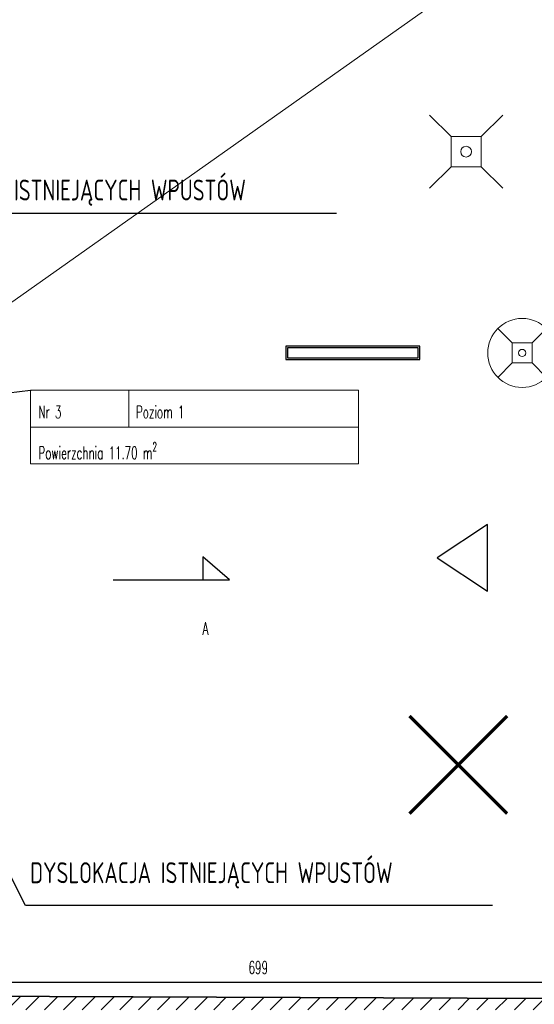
# Model space of a CAD drawing. Header units: millimetres. Extents: x 19887 to 192597, y -14203 to 39042.
# Tile 63 of 256: x 26711 to 27326, y -8943 to -7767. Entities that reach past the tile are written whole.
import ezdxf
from ezdxf import colors
from ezdxf.entities.mleader import LeaderData, LeaderLine
from ezdxf.math import Vec2, Vec3

# ---------------------------------------------------------------- set-up
doc = ezdxf.new("R2010")
doc.units = ezdxf.units.MM
doc.linetypes.add('2', pattern=[0.9, 0.6, -0.3])
doc.linetypes.add('CONTINOUS', pattern=[0])
doc.layers.get('Defpoints').update_dxf_attribs({"color": 4})
for name, color, linetype, lineweight in [('A_DBA-PISY', 6, 'Continuous', 20), ('A_DBA_URZADZENIA SANITARNE', 5, 'Continuous', 25), ('Basen_rzut_poziom_1_obrys', 252, 'Continuous', 35), ('Schody', 252, 'Continuous', 5), ('Tabela', 1, 'Continuous', 0), ('USUNIĘCIA', 10, 'Continuous', 0)]:
    doc.layers.add(name, color=color, linetype=linetype, lineweight=lineweight)
for name, color, linetype in [('A_DBA-WYMIAR', 1, 'Continuous'), ('A_DBA_WPUSTY SAN', 150, 'Continuous'), ('A_OPISY', 6, 'Continuous'), ('Osie przekroj', 252, 'Continuous'), ('Wymiarowanie', 3, 'Continuous'), ('Wypełnienie', 252, 'Continuous')]:
    doc.layers.add(name, color=color, linetype=linetype)
doc.styles.add('DIN', font='txt')
doc.styles.add('ROMANS', font='romans.shx', dxfattribs={"width": 0.6})
doc.styles.get("Standard").update_dxf_attribs({"font": 'arial.ttf'})
doc.dimstyles.new('000001FB70622F18', dxfattribs={"dimtxt": 20, "dimasz": 5, "dimexe": 5, "dimexo": 1, "dimgap": 20, "dimtad": 1, "dimtoh": 1, "dimdec": 0, "dimtxsty": 'Standard', "dimblk": 'OBLIQUE', "dimcen": 0, "dimdle": 5, "dimclrd": 252, "dimclre": 252, "dimclrt": 252, "dimadec": 0, "dimazin": 0, "dimtfac": 1, "dimtdec": 0, "dimtmove": 0, "dimatfit": 3, "dimldrblk": 'OBLIQUE', "dimfxl": 150, "dimfxlon": 1, "dimlwd": 25, "dimlwe": 25, "dimarcsym": 1})

# ---------------------------------------------------------------- blocks, each defined once
blk = doc.blocks.new('_Oblique')
at = {"color": 0, "linetype": 'ByBlock', "lineweight": -2}
blk.add_line((-0.5, -0.5), (0.5, 0.5), dxfattribs=at)
blk = doc.blocks.new('*D794')
at = {"layer": 'Defpoints', "color": 0}
for p in [(4438.5, -3044), (3739.9, -3060.8), (4438.5, -3060.8)]:
    blk.add_point(p, dxfattribs=at)
at = {"layer": 'Wymiarowanie', "color": 252, "linetype": 'Continuous', "lineweight": 25}
for p, q in [((3734.9, -3044), (4443.5, -3044)), ((3739.9, -3059.8), (3739.9, -3039)), ((4438.5, -3059.8), (4438.5, -3039))]:
    blk.add_line(p, q, dxfattribs=at)
at = {"layer": 'Wymiarowanie', "color": 252, "linetype": 'ByBlock', "lineweight": 25, "xscale": 5, "yscale": 5, "zscale": 5, "rotation": 180}
blk.add_blockref('_Oblique', (3739.9, -3044), dxfattribs=at)
at = {"layer": 'Wymiarowanie', "color": 252, "linetype": 'ByBlock', "lineweight": 25, "xscale": 5, "yscale": 5, "zscale": 5}
blk.add_blockref('_Oblique', (4438.5, -3044), dxfattribs=at)
at = {"layer": 'Wymiarowanie', "color": 252, "insert": (4089.2, -3026.5), "char_height": 15, "attachment_point": 5, "style": 'ROMANS'}
blk.add_mtext('699', dxfattribs=at)
blk = doc.blocks.new('wpust_podl')
at = {"layer": 'A_DBA_WPUSTY SAN', "lineweight": 9}
for p, q in [((-17, 17), (-7, 7)), ((7, 7), (17, 17)), ((-7, -7), (-7, 7)), ((-7, 7), (7, 7)), ((7, 7), (7, -7)), ((-17, -17), (-7, -7)), ((7, -7), (-7, -7)), ((7, -7), (17, -17))]:
    blk.add_line(p, q, dxfattribs=at)
at = {"layer": 'A_DBA_WPUSTY SAN', "linetype": 'CONTINOUS', "lineweight": 9}
blk.add_circle((0, 0), 2.5, dxfattribs=at)
blk = doc.blocks.new('G$CF5E15B28')
at = {"layer": 'Wypełnienie'}
h = blk.add_hatch(dxfattribs=at)
h.set_pattern_fill('ANSI31', color=253, scale=5, angle=90)
h.set_pattern_definition([(45, (3252.028, -2175.285), (-11.22532, 11.22532), [])])
h.paths.add_polyline_path([(3756, -3077.1), (4422.2, -3077.1), (4422.2, -3224.6), (4439.1, -3224.6), (4438.5, -3063.7), (3739.9, -3060.8), (3739.5, -2516.8), (3385.1, -2194), (3359.1, -2222.5), (3553.1, -2397), (3467.3, -2490.8), (3467.3, -2520.2), (3483.7, -2520.2), (3483.7, -2497.4), (3563.1, -2407), (3729.4, -2554), (3727, -3062.3), (3613.3, -3062.3), (3613.3, -3077.1), (3727.8, -3077.1), (3726.6, -3209.5), (3756, -3209.5)])
at = {"layer": 'Basen_rzut_poziom_1_obrys', "color": 253, "elevation": 0}
blk.add_lwpolyline([(3739.9, -3060.8), (4438.5, -3063.7), (4439.1, -3224.6)], dxfattribs=at)
at = {"layer": 'Osie przekroj', "color": 253}
for p, q in [((4055, -2563.3, 0), (4023.1, -2535.8, 0)), ((4023.1, -2535.8, 0), (4023.1, -2563.3, 0)), ((3915.7, -2563.3, 0), (4055, -2563.3, 0))]:
    blk.add_line(p, q, dxfattribs=at)
at = {"layer": 'Tabela', "color": 253, "elevation": 0}
blk.add_lwpolyline([(3817, -2336.4), (4209, -2336.4), (4209, -2424.5), (3817, -2424.5)], close=True, dxfattribs=at)
for points in [[(3934.6, -2336.4), (3934.6, -2380.5)], [(3817, -2380.5), (4209, -2380.5)]]:
    blk.add_lwpolyline(points, dxfattribs=at)
at = {"layer": 'Osie przekroj', "color": 253, "insert": (4022.6, -2613.7, 0), "char_height": 15, "width": 461.798, "attachment_point": 1, "style": 'ROMANS'}
blk.add_mtext('A', dxfattribs=at)
at = {"layer": 'Tabela', "color": 253, "char_height": 15, "width": 61580.813, "attachment_point": 1, "style": 'ROMANS'}
for s, insert in [('Nr 3', (3826.6, -2355.1, 0)), ('Poziom 1', (3943.1, -2355.1, 0)), ('\\A1;Powierzchnia 11.70 m{\\H0.7x;\\S2^ ;}', (3826.6, -2398.8, 0))]:
    blk.add_mtext(s, dxfattribs=dict(at, insert=insert))
at = {"layer": 'Wymiarowanie', "color": 253}
dim = blk.add_linear_dim(base=(4438.5, -3044, 0), p1=(3739.9, -3060.8, 0), p2=(4438.5, -3060.8, 0), angle=0, dimstyle='000001FB70622F18', override={"dimtxt": 15, "dimgap": 10, "dimtxsty": 'ROMANS'}, dxfattribs=at)
dim.commit()
dim.dimension.update_dxf_attribs({"geometry": '*D794', "text_midpoint": (4089.2, -3026.5, 0)})
at = {"layer": 'Schody', "color": 253}
ml = blk.add_multileader_mtext('Standard', dxfattribs=at)
ml.set_content('', color=253)
ml.set_leader_properties()
ml.build(insert=Vec2(0, 0))
ml.multileader.update_dxf_attribs({"text_top_attachment_type": 0, "text_bottom_attachment_type": 0, "dogleg_length": 0.8, "arrow_head_size": 20})
ctx = ml.context
ctx.base_point, ctx.char_height, ctx.arrow_head_size, ctx.landing_gap_size, ctx.plane_origin, ctx.plane_x_axis, ctx.plane_y_axis = Vec3(3817.8, -2336.4, 0), 0.4, 20, 0.2, Vec3(4573.9, -2714.8, 0), Vec3(1, 0, 0), Vec3(0, 1, 0)
ctx.attachment_type = 2
notes = []
notes.append((ctx, [(1, (1, 1, 0), (3817, -2336.4, 0), (1, 0, 0), 0.8, [(0, [(3337.1, -2396.5, 0)], 256, [])])]))
ctx.mtext.insert, ctx.mtext.text_direction, ctx.mtext.flow_direction = Vec3(3818, -2336.4, 0), Vec3(1, 0, 0), 5
for ctx, leaders in notes:
    for number, flags, end, landing, length, lines in leaders:
        leader = LeaderData()
        leader.index, (leader.has_last_leader_line, leader.has_dogleg_vector, leader.attachment_direction) = number, flags
        leader.last_leader_point, leader.dogleg_vector, leader.dogleg_length = Vec3(end), Vec3(landing), length
        for number, points, colour, breaks in lines:
            line = LeaderLine()
            line.index, line.vertices, line.color, line.breaks = number, Vec3.list(points), colors.encode_raw_color(colour), breaks
            leader.lines.append(line)
        ctx.leaders.append(leader)

msp = doc.modelspace()

# ---------------------------------------------------------------- linework, layer by layer
at = {"layer": 'A_DBA-WYMIAR'}
msp.add_lwpolyline([(27275.9, -8825.4), (26717.8, -8825.4), (26624.8, -8640)], dxfattribs=at)
at = {"layer": 'A_DBA_URZADZENIA SANITARNE', "color": 2}
msp.add_lwpolyline([(27269.8, -8369.8), (27209.8, -8409.8), (27269.8, -8449.8), (27269.8, -8369.8)], dxfattribs=at)
at = {"layer": 'A_DBA_WPUSTY SAN', "color": 2, "lineweight": 9}
for p, q in [((27299.3, -8152.9), (27282.2, -8135.8)), ((27323.3, -8152.9), (27340.5, -8135.8)), ((27299.3, -8152.9), (27323.3, -8152.9)), ((27299.3, -8176.9), (27299.3, -8152.9)), ((27323.3, -8152.9), (27323.3, -8176.9)), ((27282.2, -8194.1), (27299.3, -8176.9)), ((27323.3, -8176.9), (27299.3, -8176.9)), ((27340.5, -8194.1), (27323.3, -8176.9))]:
    msp.add_line(p, q, dxfattribs=at)
at = {"layer": 'A_DBA_WPUSTY SAN', "color": 2}
for points in [[(27189, -8172.9), (27189, -8156.9), (27029, -8156.9), (27029, -8172.9)], [(27187, -8170.9), (27187, -8158.9), (27031, -8158.9), (27031, -8170.9)]]:
    msp.add_lwpolyline(points, close=True, dxfattribs=at)
at = {"layer": 'A_DBA_WPUSTY SAN', "color": 2, "lineweight": 9}
msp.add_circle((27311.3, -8164.9), 41.2, dxfattribs=at)
at = {"layer": 'A_DBA_WPUSTY SAN', "color": 2, "linetype": 'CONTINOUS', "lineweight": 9}
msp.add_circle((27311.3, -8164.9), 4.29, dxfattribs=at)
at = {"layer": 'A_OPISY', "elevation": 0}
msp.add_lwpolyline([(27089.4, -7998.1), (26530.2, -7998.1)], dxfattribs=at)
at = {"layer": 'Tabela'}
msp.add_lwpolyline([(19886.6, -12923.1), (30386.6, -5498.1)], dxfattribs=at)
at = {"layer": 'USUNIĘCIA', "const_width": 4}
for points in [[(27176.7, -8598.9), (27293.3, -8715.4)], [(27176.7, -8715.4), (27293.3, -8598.9)]]:
    msp.add_lwpolyline(points, dxfattribs=at)

# ---------------------------------------------------------------- block references
msp.add_blockref('G$CF5E15B28', (22906.8, -5872.9, 0))
at = {"layer": 'A_DBA_WPUSTY SAN', "xscale": 2.57142857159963, "yscale": 2.57142857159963, "zscale": 2.57142857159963, "rotation": 90}
msp.add_blockref('wpust_podl', (27244.3, -7924.3), dxfattribs=at)

# ---------------------------------------------------------------- texts
at = {"layer": 'A_DBA-PISY', "color": 3, "linetype": '2', "ltscale": 100, "char_height": 25, "width": 4622.48, "attachment_point": 1, "style": 'DIN'}
for insert in [(26548.2, -7957.7, 0), (26723.5, -8773.6)]:
    msp.add_mtext('\\pxsm0.5;{\\W0.75;DYSLOKACJA ISTNIEJĄCYCH WPUSTÓW}', dxfattribs=dict(at, insert=insert))

doc.saveas('drawing.dxf')
